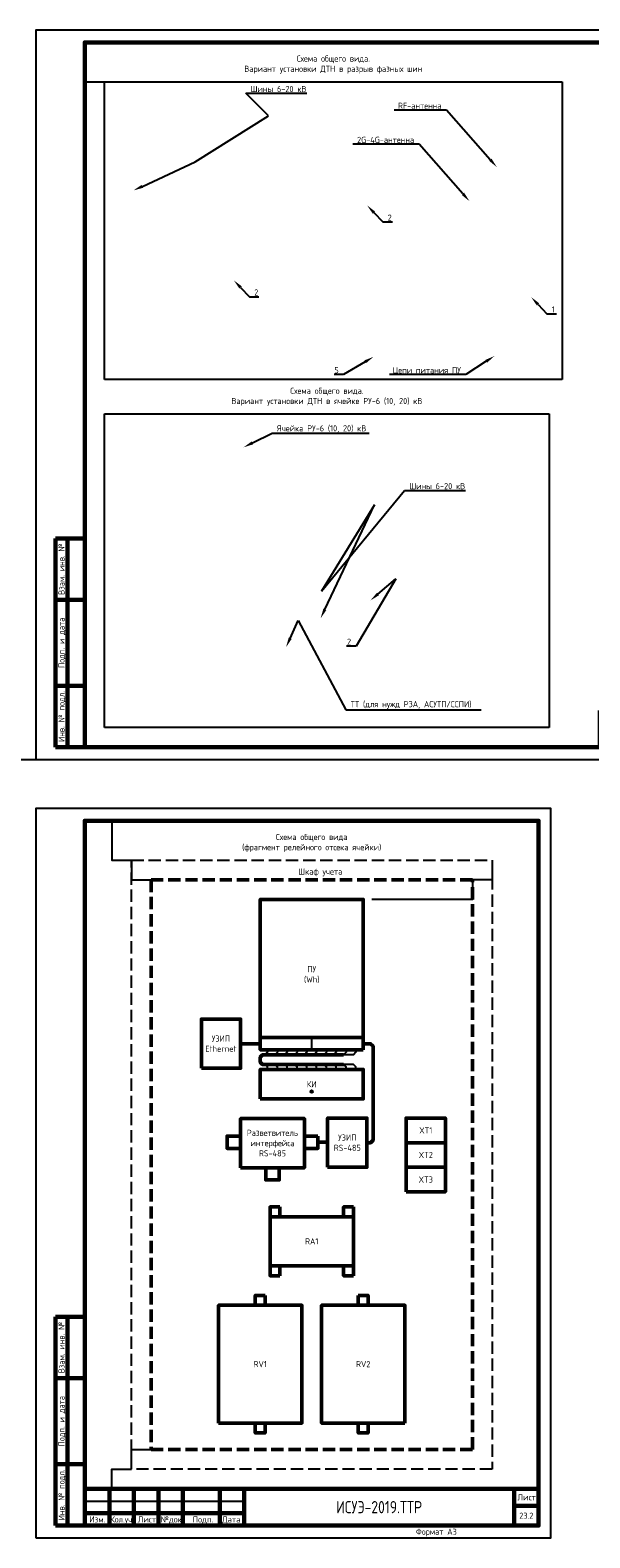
# Model space of a CAD drawing. Header units: millimetres. Extents: x -110 to 4101, y -10868 to 110.
# Tile 25 of 90: x 448 to 676, y -7281 to -6667. Entities that reach past the tile are written whole.
import ezdxf
from ezdxf import colors
from ezdxf.entities.mleader import LeaderData, LeaderLine
from ezdxf.enums import TextEntityAlignment as Align
from ezdxf.math import Vec2, Vec3

# ---------------------------------------------------------------- set-up
doc = ezdxf.new("R2010")
doc.units = ezdxf.units.MM
doc.linetypes.add('GOST2.303 4', pattern=[7, 5, -2, 0])
doc.layers.add('01.Вспомогательный_слой', color=1, linetype='Continuous', plot=False)
doc.layers.add('Формат', color=7, linetype='Continuous', lineweight=25)
doc.layers.add('Формат @ 1', color=7, linetype='Continuous', lineweight=25)
doc.styles.add('Формат', font='isocpeur.ttf')
doc.styles.add('ЭП', font='GOST.TTF')
picture_1 = doc.add_image_def('image14.jpg', size_in_pixel=(1102, 716))
picture_2 = doc.add_image_def('image16.jpg', size_in_pixel=(1190, 838))

# ---------------------------------------------------------------- blocks, each defined once
blk = doc.blocks.new('*U76')
at = {"layer": 'Формат', "color": 7, "linetype": 'Continuous', "lineweight": 60}
for p, q in [((-202, 85), (-190, 85)), ((-202, 85), (-202, 0)), ((-197, 85), (-197, 0)), ((-202, 60), (-190, 60)), ((-202, 25), (-190, 25)), ((20, 15), (205, 15)), ((20, 15), (20, 0)), ((30, 15), (30, 0)), ((40, 15), (40, 0)), ((50, 15), (50, 0)), ((60, 15), (60, 0)), ((75, 15), (75, 0)), ((85, 15), (85, 0)), ((195, 15), (195, 0)), ((195, 8), (205, 8)), ((-202, 0), (-190, 0)), ((20, 5), (85, 5))]:
    blk.add_line(p, q, dxfattribs=at)
at = {"layer": 'Формат', "color": 7, "linetype": 'Continuous', "lineweight": 25}
blk.add_line((20, 10), (85, 10), dxfattribs=at)
blk.add_lwpolyline([(-210, -5), (210, -5), (210, 292), (-210, 292)], close=True, dxfattribs=at)
at = {"layer": 'Формат', "color": 7, "linetype": 'Continuous', "lineweight": 60}
blk.add_lwpolyline([(-190, 0), (205, 0), (205, 287), (-190, 287)], close=True, dxfattribs=at)
at = {"layer": 'Формат', "color": 7, "linetype": 'Continuous', "lineweight": 25, "style": 'ЭП'}
for s, p in [('Взам. инв. №', (-199.5, 72.5)), ('Подп. и дата', (-199.5, 42.5)), ('Инв. № подл.', (-199.5, 12.5))]:
    blk.add_text(s, height=2.5, rotation=90, dxfattribs=at).set_placement(p, align=Align.MIDDLE_CENTER)
at = {"layer": 'Формат', "color": 7, "linetype": 'Continuous', "lineweight": 25, "style": 'Формат'}
for s, p in [('Лист', (196.38, 10.25)), ('Изм.', (21.81, 1.25)), ('Лист', (41.54, 1.25)), ('№док.', (50.89, 1.25)), ('Подп.', (63.99, 1.25)), ('Дата', (75.95, 1.25))]:
    blk.add_text(s, height=2.5, dxfattribs=at).set_placement(p)
at = {"layer": 'Формат', "color": 7, "linetype": 'Continuous', "lineweight": 25, "style": 'Формат', "width": 0.9}
blk.add_text('Кол.уч.', height=2.5, dxfattribs=at).set_placement((30.38, 1.25))
at = {"layer": 'Формат', "color": 7, "linetype": 'Continuous', "lineweight": 25, "style": 'ЭП', "flags": 8}
blk.add_attdef('N_ИНВ', text='', height=2.5, rotation=90, dxfattribs=at).set_placement((-193.5, 12.5), align=Align.MIDDLE_CENTER)
for tag, p in [('изм.№', (21, 7.5)), ('изм.уч.', (31, 7.5)), ('изм.лист', (41, 7.5)), ('изм.№_док.', (50.5, 7.5)), ('изм_дата', (76, 7.5)), ('ФОРМ.ЛИСТА', (155, -2.5))]:
    blk.add_attdef(tag, text='', height=2.5, dxfattribs=at).set_placement(p, align=Align.MIDDLE_LEFT)
for tag, height, p in [('ОБОЗНАЧЕНИЕ', 5, (140, 7.5)), ('Лист', 2.5, (200, 4))]:
    blk.add_attdef(tag, text='', height=height, dxfattribs=at).set_placement(p, align=Align.MIDDLE_CENTER)
blk = doc.blocks.new('*U77')
at = {"layer": 'Формат', "color": 7, "linetype": 'Continuous', "lineweight": 60}
for p, q in [((8, 85), (20, 85)), ((8, 85), (8, 0)), ((13, 85), (13, 0)), ((8, 60), (20, 60)), ((8, 25), (20, 25)), ((20, 15), (205, 15)), ((20, 15), (20, 0)), ((30, 15), (30, 0)), ((40, 15), (40, 0)), ((50, 15), (50, 0)), ((60, 15), (60, 0)), ((75, 15), (75, 0)), ((85, 15), (85, 0)), ((195, 15), (195, 0)), ((195, 8), (205, 8)), ((8, 0), (20, 0)), ((20, 5), (85, 5))]:
    blk.add_line(p, q, dxfattribs=at)
at = {"layer": 'Формат', "color": 7, "linetype": 'Continuous', "lineweight": 25}
blk.add_line((20, 10), (85, 10), dxfattribs=at)
blk.add_lwpolyline([(0, -5), (210, -5), (210, 292), (0, 292)], close=True, dxfattribs=at)
at = {"layer": 'Формат', "color": 7, "linetype": 'Continuous', "lineweight": 60}
blk.add_lwpolyline([(20, 0), (205, 0), (205, 287), (20, 287)], close=True, dxfattribs=at)
at = {"layer": 'Формат', "color": 7, "linetype": 'Continuous', "lineweight": 25, "style": 'ЭП'}
for s, p in [('Взам. инв. №', (10.5, 72.5)), ('Подп. и дата', (10.5, 42.5)), ('Инв. № подл.', (10.5, 12.5))]:
    blk.add_text(s, height=2.5, rotation=90, dxfattribs=at).set_placement(p, align=Align.MIDDLE_CENTER)
at = {"layer": 'Формат', "color": 7, "linetype": 'Continuous', "lineweight": 25, "style": 'Формат'}
for s, p in [('Лист', (196.38, 10.25)), ('Изм.', (21.81, 1.25)), ('Лист', (41.54, 1.25)), ('№док.', (50.89, 1.25)), ('Подп.', (63.99, 1.25)), ('Дата', (75.95, 1.25))]:
    blk.add_text(s, height=2.5, dxfattribs=at).set_placement(p)
at = {"layer": 'Формат', "color": 7, "linetype": 'Continuous', "lineweight": 25, "style": 'Формат', "width": 0.9}
blk.add_text('Кол.уч.', height=2.5, dxfattribs=at).set_placement((30.38, 1.25))
at = {"layer": 'Формат', "color": 7, "linetype": 'Continuous', "lineweight": 25, "style": 'ЭП', "flags": 8}
blk.add_attdef('N_ИНВ', text='', height=2.5, rotation=90, dxfattribs=at).set_placement((16.5, 12.5), align=Align.MIDDLE_CENTER)
for tag, p in [('изм.№', (21, 7.5)), ('изм.уч.', (31, 7.5)), ('изм.лист', (41, 7.5)), ('изм.№_док.', (50.5, 7.5)), ('изм_дата', (76, 7.5)), ('ФОРМ.ЛИСТА', (155, -2.5))]:
    blk.add_attdef(tag, text='', height=2.5, dxfattribs=at).set_placement(p, align=Align.MIDDLE_LEFT)
for tag, height, p in [('ОБОЗНАЧЕНИЕ', 5, (140, 7.5)), ('Лист', 2.5, (200, 4))]:
    blk.add_attdef(tag, text='', height=height, dxfattribs=at).set_placement(p, align=Align.MIDDLE_CENTER)

msp = doc.modelspace()

# ---------------------------------------------------------------- linework, layer by layer
at = {"linetype": 'GOST2.303 4', "lineweight": 50}
msp.add_lwpolyline([(497, -7245), (628, -7245), (628, -7013), (497, -7013)], close=True, dxfattribs=at)
at = {"lineweight": 50}
for points in [[(583.5, -7082.25), (541.5, -7082.25), (541.5, -7021), (583.5, -7021)], [(517.5, -7089.75), (533.5, -7089.75), (533.5, -7069.75), (517.5, -7069.75)], [(541.5, -7102.25), (583.5, -7102.25), (583.5, -7090.25), (541.5, -7090.25)], [(569, -7130.074), (585, -7130.074), (585, -7110.074), (569, -7110.074)], [(601, -7120.074), (617, -7120.074), (617, -7110.074), (601, -7110.074)], [(533.5, -7130.25), (559.5, -7130.25), (559.5, -7110.25), (533.5, -7110.25)], [(601, -7130.074), (617, -7130.074), (617, -7120.074), (601, -7120.074)], [(601, -7140.074), (617, -7140.074), (617, -7130.074), (601, -7130.074)], [(545.5, -7170.25), (579.5, -7170.25), (579.5, -7150.25), (545.5, -7150.25)], [(524.5, -7234.25), (558.5, -7234.25), (558.5, -7186.25), (524.5, -7186.25)], [(600.5, -7234.25), (566.5, -7234.25), (566.5, -7186.25), (600.5, -7186.25)]]:
    msp.add_lwpolyline(points, close=True, dxfattribs=at)
for points in [[(541.5, -7077.25), (583.5, -7077.25)], [(541.5, -7079.75), (533.5, -7079.75)], [(575.5, -7088.25), (542.5, -7088.25), (541.5, -7087.25), (541.5, -7085.25), (542.5, -7084.25), (575.5, -7084.25)], [(583.5, -7079.75), (586.5, -7079.75), (587.5, -7080.75), (587.5, -7119.074), (586.5, -7120.074), (585, -7120.074)], [(569, -7119.899), (565, -7119.899)]]:
    msp.add_lwpolyline(points, dxfattribs=at)
for points in [[(541.5, -7077.25), (541.5, -7082.25)], [(562.5, -7099.109), (562.288, -7098.896), (562.146, -7099.038), (562.359, -7099.25)], [(562.359, -7099.25), (562.146, -7099.462), (562.288, -7099.604), (562.5, -7099.391)], [(562.641, -7099.25), (562.854, -7099.038), (562.712, -7098.896), (562.5, -7099.109)], [(562.5, -7099.391), (562.712, -7099.604), (562.854, -7099.462), (562.641, -7099.25)]]:
    msp.add_lwpolyline(points)
at = {"ltscale": 0.2}
for points in [[(544.5, -7082.25), (544.5, -7083.25), (543.5, -7084.25)], [(548.5, -7082.25), (548.5, -7083.25), (547.5, -7084.25)], [(552.5, -7082.25), (552.5, -7083.25), (551.5, -7084.25)], [(556.5, -7082.25), (556.5, -7083.25), (555.5, -7084.25)], [(560.5, -7082.25), (560.5, -7083.25), (559.5, -7084.25)], [(564.5, -7082.25), (564.5, -7083.25), (563.5, -7084.25)], [(568.5, -7082.25), (568.5, -7083.25), (567.5, -7084.25)], [(572.5, -7082.25), (572.5, -7083.25), (571.5, -7084.25)], [(580.5, -7082.25), (580.5, -7083.25), (579.5, -7084.25), (575.5, -7084.25)], [(576.5, -7082.25), (576.5, -7083.25), (575.5, -7084.25)], [(544.5, -7090.25), (544.5, -7089.25), (543.5, -7088.25)], [(548.5, -7090.25), (548.5, -7089.25), (547.5, -7088.25)], [(552.5, -7090.25), (552.5, -7089.25), (551.5, -7088.25)], [(556.5, -7090.25), (556.5, -7089.25), (555.5, -7088.25)], [(560.5, -7090.25), (560.5, -7089.25), (559.5, -7088.25)], [(564.5, -7090.25), (564.5, -7089.25), (563.5, -7088.25)], [(568.5, -7090.25), (568.5, -7089.25), (567.5, -7088.25)], [(572.5, -7090.25), (572.5, -7089.25), (571.5, -7088.25)], [(580.5, -7090.25), (580.5, -7089.25), (579.5, -7088.25), (575.5, -7088.25)], [(576.5, -7090.25), (576.5, -7089.25), (575.5, -7088.25)]]:
    msp.add_lwpolyline(points, dxfattribs=at)
at = {"lineweight": 50, "ltscale": 2}
for points in [[(533.5, -7117.399), (528, -7117.399), (528, -7122.399), (533.5, -7122.399)], [(565, -7117.399), (559.5, -7117.399), (559.5, -7122.399), (565, -7122.399)], [(549.25, -7130.25), (543.75, -7130.25), (543.75, -7135.25), (549.25, -7135.25)], [(549.5, -7146.25), (545.5, -7146.25), (545.5, -7150.25), (549.5, -7150.25)], [(579.5, -7146.25), (575.5, -7146.25), (575.5, -7150.25), (579.5, -7150.25)], [(549.5, -7174.25), (545.5, -7174.25), (545.5, -7170.25), (549.5, -7170.25)], [(579.5, -7174.25), (575.5, -7174.25), (575.5, -7170.25), (579.5, -7170.25)], [(543.5, -7182.25), (539.5, -7182.25), (539.5, -7186.25), (543.5, -7186.25)], [(581.5, -7182.25), (585.5, -7182.25), (585.5, -7186.25), (581.5, -7186.25)], [(543.5, -7234.25), (539.5, -7234.25), (539.5, -7238.25), (543.5, -7238.25)], [(581.5, -7234.25), (585.5, -7234.25), (585.5, -7238.25), (581.5, -7238.25)]]:
    msp.add_lwpolyline(points, close=True, dxfattribs=at)
msp.add_circle((562.5, -7099.25), 0.5)
at = {"layer": '01.Вспомогательный_слой'}
for points in [[(470, -6672), (470, -6688), (478, -6688)], [(430, -6964), (450, -6964)], [(481, -6989), (481, -7005), (489, -7005)], [(489, -7005), (489, -7013), (497, -7013)], [(636, -7005), (636, -7013), (628, -7013)], [(628, -7013), (628, -7021), (587, -7021)], [(562.5, -7082.25), (562.5, -7077.25)], [(489, -7253), (489, -7245), (497, -7245)], [(481, -7261), (481, -7253), (489, -7253)]]:
    msp.add_lwpolyline(points, dxfattribs=at)
at = {"layer": '01.Вспомогательный_слой', "linetype": 'GOST2.303 4'}
msp.add_lwpolyline([(489, -7005), (636, -7005), (636, -7253), (489, -7253)], close=True, dxfattribs=at)

# ---------------------------------------------------------------- block references
at = {"layer": 'Формат @ 1', "ltscale": 0.7}
for name, p, values in [('*U76', (660, -6959), {'ОБОЗНАЧЕНИЕ': 'ИСУЭ-2019.ТТР', 'Лист': '22.2', 'ФОРМ.ЛИСТА': 'Формат А3'}), ('*U77', (450, -7276), {'ОБОЗНАЧЕНИЕ': 'ИСУЭ-2019.ТТР', 'Лист': '23.2', 'ФОРМ.ЛИСТА': 'Формат А3'})]:
    msp.add_blockref(name, p, dxfattribs=at).add_auto_attribs(values)

# ---------------------------------------------------------------- texts
at = {"char_height": 2.5, "attachment_point": 5, "style": 'ЭП'}
for s, insert, width in [('Схема общего вида. \\PВариант установки ДТН в разрыв фазных шин', (571.303, -6681), 106), ('Схема общего вида. \\PВариант установки ДТН в ячейке РУ-6 (10, 20) кВ', (568.678, -6816.289), 106), ('Схема общего вида ^J(фрагмент релейного отсека ячейки)', (562.5, -6998), 81), ('Шкаф учета', (566, -7010), 90), ('ПУ \\P(Wh)', (562.5, -7051.625), 42), ('{\\C0;УЗИП \\PEthernet}', (525.5, -7079.75), 16), ('КИ', (562.5, -7096.25), 42), ('{\\C0;Разветвитель интерфейса \\PRS-485}', (546.5, -7120.25), 26), ('{\\C0;XT1}', (609, -7115.074), 16), ('{\\C0;УЗИП \\PRS-485}', (577, -7120.074), 16), ('{\\C0;XT2}', (609, -7125.074), 16), ('{\\C0;XT3}', (609, -7135.074), 16), ('RA1', (562.5, -7160.25), 34), ('RV1', (541.5, -7210.25), 34), ('RV2', (583.5, -7210.25), 34)]:
    msp.add_mtext(s, dxfattribs=dict(at, insert=insert, width=width))

# ---------------------------------------------------------------- pictures from other files: only their frames are drawn
at = {"ltscale": 0.2}
image = msp.add_image(picture_1, insert=(478, -6809.243), size_in_units=(186.605, 121.243), dxfattribs=at)
image.dxf.flags = 7
image = msp.add_image(picture_2, insert=(478, -6951), size_in_units=(181.356, 127.711), dxfattribs=at)
image.dxf.flags = 7

# ---------------------------------------------------------------- leaders
at = {"color": 250}
ml = msp.add_multileader_mtext('Standard', dxfattribs=at)
ml.set_content('Шины 6-20 кВ', color=250, style='ЭП')
ml.set_leader_properties()
ml.build(insert=Vec2(0, 0))
ml.multileader.update_dxf_attribs({"text_left_attachment_type": 5, "text_right_attachment_type": 5, "dogleg_length": 0})
ctx = ml.context
ctx.base_point, ctx.char_height, ctx.plane_origin = Vec3(535.603, -6692.725), 2.5, Vec3(478.204, -6682.92)
ctx.left_attachment, ctx.right_attachment = 5, 5
notes = []
notes.append((ctx, [(0, (1, 1, 0), (535.603, -6692.725), (1, 0), 0, [(2, [(489.818, -6732.28), (514.981, -6720.691), (544.849, -6701.92)], 0, [])])]))
ctx.mtext.insert, ctx.mtext.flow_direction = Vec3(537.603, -6689.725), 5
ml = msp.add_multileader_mtext('Standard', dxfattribs=at)
ml.set_content('RF-антенна', color=250, style='ЭП')
ml.set_leader_properties()
ml.build(insert=Vec2(0, 0))
ml.multileader.update_dxf_attribs({"text_left_attachment_type": 5, "text_right_attachment_type": 5, "dogleg_length": 0})
ctx = ml.context
ctx.base_point, ctx.char_height, ctx.plane_origin = Vec3(598.604, -6699.539), 2.5, Vec3(599.546, -6684.028)
ctx.left_attachment, ctx.right_attachment, ctx.text_align_type = 5, 5, 2
notes.append((ctx, [(1, (1, 1, 0), (617.432, -6699.539), (-1, 0), 0, [(0, [(637.966, -6722.774)], 0, [])])]))
ctx.mtext.insert, ctx.mtext.alignment, ctx.mtext.flow_direction = Vec3(615.432, -6696.539), 3, 5
ml = msp.add_multileader_mtext('Standard', dxfattribs=at)
ml.set_content('2G-4G-антенна', color=250, style='ЭП')
ml.set_leader_properties()
ml.build(insert=Vec2(0, 0))
ml.multileader.update_dxf_attribs({"text_left_attachment_type": 5, "text_right_attachment_type": 5, "dogleg_length": 0})
ctx = ml.context
ctx.base_point, ctx.char_height, ctx.plane_origin = Vec3(582.631, -6713.435), 2.5, Vec3(588.393, -6697.923)
ctx.left_attachment, ctx.right_attachment, ctx.text_align_type = 5, 5, 2
notes.append((ctx, [(1, (1, 1, 0), (606.279, -6713.435), (-1, 0), 0, [(0, [(626.813, -6736.67)], 0, [])])]))
ctx.mtext.insert, ctx.mtext.alignment, ctx.mtext.flow_direction = Vec3(604.279, -6710.435), 3, 5
ml = msp.add_multileader_mtext('Standard', dxfattribs=at)
ml.set_content('2', color=250, style='ЭП')
ml.set_leader_properties()
ml.build(insert=Vec2(0, 0))
ml.multileader.update_dxf_attribs({"text_left_attachment_type": 5, "text_right_attachment_type": 5, "dogleg_length": 0})
ctx = ml.context
ctx.base_point, ctx.char_height, ctx.plane_origin = Vec3(591.461, -6745.107), 2.5, Vec3(578.288, -6729.596)
ctx.left_attachment, ctx.right_attachment = 5, 5
notes.append((ctx, [(0, (1, 1, 0), (591.461, -6745.107), (1, 0), 0, [(0, [(585.131, -6738.412)], 0, [])])]))
ctx.mtext.insert, ctx.mtext.flow_direction = Vec3(593.461, -6742.107), 5
ml = msp.add_multileader_mtext('Standard', dxfattribs=at)
ml.set_content('2', color=250, style='ЭП')
ml.set_leader_properties()
ml.build(insert=Vec2(0, 0))
ml.multileader.update_dxf_attribs({"text_left_attachment_type": 5, "text_right_attachment_type": 5, "dogleg_length": 0})
ctx = ml.context
ctx.base_point, ctx.char_height, ctx.plane_origin = Vec3(537.074, -6775.567), 2.5, Vec3(523.9, -6760.055)
ctx.left_attachment, ctx.right_attachment = 5, 5
notes.append((ctx, [(0, (1, 1, 0), (537.074, -6775.567), (1, 0), 0, [(0, [(530.743, -6768.871)], 0, [])])]))
ctx.mtext.insert, ctx.mtext.flow_direction = Vec3(539.074, -6772.567), 5
ml = msp.add_multileader_mtext('Standard', dxfattribs=at)
ml.set_content('1', color=250, style='ЭП')
ml.set_leader_properties()
ml.build(insert=Vec2(0, 0))
ml.multileader.update_dxf_attribs({"text_left_attachment_type": 5, "text_right_attachment_type": 5, "dogleg_length": 0})
ctx = ml.context
ctx.base_point, ctx.char_height, ctx.plane_origin = Vec3(658.343, -6782.475), 2.5, Vec3(645.169, -6766.963)
ctx.left_attachment, ctx.right_attachment = 5, 5
notes.append((ctx, [(0, (1, 1, 0), (658.343, -6782.475), (1, 0), 0, [(0, [(652.012, -6775.779)], 0, [])])]))
ctx.mtext.insert, ctx.mtext.flow_direction = Vec3(660.343, -6779.475), 5
ml = msp.add_multileader_mtext('Standard', dxfattribs=at)
ml.set_content('5', color=250, style='ЭП')
ml.set_leader_properties()
ml.build(insert=Vec2(0, 0))
ml.multileader.update_dxf_attribs({"text_left_attachment_type": 5, "text_right_attachment_type": 5, "dogleg_length": 0})
ctx = ml.context
ctx.base_point, ctx.char_height, ctx.plane_origin = Vec3(570.446, -6807.223), 2.5, Vec3(580.388, -6790.873)
ctx.left_attachment, ctx.right_attachment, ctx.text_align_type = 5, 5, 2
notes.append((ctx, [(1, (1, 1, 0), (575.517, -6807.223), (-1, 0), 0, [(0, [(587.718, -6800.031)], 0, [])])]))
ctx.mtext.insert, ctx.mtext.alignment, ctx.mtext.flow_direction = Vec3(573.517, -6804.223), 3, 5
ml = msp.add_multileader_mtext('Standard', dxfattribs=at)
ml.set_content('Цепи питания ПУ', color=250, style='ЭП')
ml.set_leader_properties()
ml.build(insert=Vec2(0, 0))
ml.multileader.update_dxf_attribs({"text_left_attachment_type": 5, "text_right_attachment_type": 5, "dogleg_length": 0})
ctx = ml.context
ctx.base_point, ctx.char_height, ctx.plane_origin = Vec3(599.687, -6807.223), 2.5, Vec3(630.166, -6790.873)
ctx.left_attachment, ctx.right_attachment, ctx.text_align_type = 5, 5, 2
notes.append((ctx, [(1, (1, 1, 0), (625.296, -6807.223), (-1, 0), 0, [(0, [(637.009, -6799.689)], 0, [])])]))
ctx.mtext.insert, ctx.mtext.alignment, ctx.mtext.flow_direction = Vec3(623.296, -6804.223), 3, 5
ml = msp.add_multileader_mtext('Standard', dxfattribs=at)
ml.set_content('Ячейка РУ-6 (10, 20) кВ', color=250, style='ЭП')
ml.set_leader_properties()
ml.build(insert=Vec2(0, 0))
ml.multileader.update_dxf_attribs({"text_left_attachment_type": 5, "text_right_attachment_type": 5, "dogleg_length": 0})
ctx = ml.context
ctx.base_point, ctx.char_height, ctx.plane_origin = Vec3(546.348, -6831.091), 2.5, Vec3(533.174, -6815.579)
ctx.left_attachment, ctx.right_attachment = 5, 5
notes.append((ctx, [(0, (1, 1, 0), (546.348, -6831.091), (1, 0), 0, [(0, [(534.728, -6836.879)], 0, [])])]))
ctx.mtext.insert, ctx.mtext.flow_direction = Vec3(548.348, -6827.912), 5
ml = msp.add_multileader_mtext('Standard', dxfattribs=at)
ml.set_content('Шины 6-20 кВ', color=250, style='ЭП')
ml.set_leader_properties()
ml.build(insert=Vec2(0, 0))
ml.multileader.update_dxf_attribs({"text_left_attachment_type": 5, "text_right_attachment_type": 5, "dogleg_length": 0})
ctx = ml.context
ctx.base_point, ctx.char_height, ctx.plane_origin = Vec3(600.304, -6854.437), 2.5, Vec3(534.327, -6818.52)
ctx.left_attachment, ctx.right_attachment = 5, 5
notes.append((ctx, [(0, (1, 1, 0), (600.304, -6854.437), (1, 0), 0, [(2, [(566.129, -6906.526), (588.058, -6860.303), (566.521, -6895.491)], 0, [])])]))
ctx.mtext.insert, ctx.mtext.flow_direction = Vec3(602.304, -6851.437), 5
ml = msp.add_multileader_mtext('Standard', dxfattribs=at)
ml.set_content('2', color=250, style='ЭП')
ml.set_leader_properties()
ml.build(insert=Vec2(0, 0))
ml.multileader.update_dxf_attribs({"text_left_attachment_type": 5, "text_right_attachment_type": 5, "dogleg_length": 0})
ctx = ml.context
ctx.base_point, ctx.char_height, ctx.plane_origin = Vec3(575.296, -6917.81), 2.5, Vec3(570.409, -6902.829)
ctx.left_attachment, ctx.right_attachment, ctx.text_align_type = 5, 5, 2
notes.append((ctx, [(1, (1, 1, 0), (580.558, -6917.81), (-1, 0), 0, [(1, [(586.474, -6899.219), (596.85, -6890.387)], 0, [])])]))
ctx.mtext.insert, ctx.mtext.alignment, ctx.mtext.flow_direction = Vec3(578.558, -6914.81), 3, 5
ml = msp.add_multileader_mtext('Standard', dxfattribs=at)
ml.set_content('ТТ (для нужд РЗА, АСУТП/ССПИ)', color=250, style='ЭП')
ml.set_leader_properties()
ml.build(insert=Vec2(0, 0))
ml.multileader.update_dxf_attribs({"text_left_attachment_type": 5, "text_right_attachment_type": 5, "dogleg_length": 0})
ctx = ml.context
ctx.base_point, ctx.char_height, ctx.plane_origin = Vec3(576.395, -6943.786), 2.5, Vec3(582.639, -6931.242)
ctx.left_attachment, ctx.right_attachment = 5, 5
notes.append((ctx, [(0, (1, 1, 0), (576.395, -6943.786), (1, 0), 0, [(1, [(552.04, -6918.319), (557.028, -6907.408)], 0, [])])]))
ctx.mtext.insert, ctx.mtext.flow_direction = Vec3(578.395, -6940.235), 5
for ctx, leaders in notes:
    for number, flags, end, landing, length, lines in leaders:
        leader = LeaderData()
        leader.index, (leader.has_last_leader_line, leader.has_dogleg_vector, leader.attachment_direction) = number, flags
        leader.last_leader_point, leader.dogleg_vector, leader.dogleg_length = Vec3(end), Vec3(landing), length
        for number, points, colour, breaks in lines:
            line = LeaderLine()
            line.index, line.vertices, line.color, line.breaks = number, Vec3.list(points), colors.encode_raw_color(colour), breaks
            leader.lines.append(line)
        ctx.leaders.append(leader)

doc.saveas('drawing.dxf')
